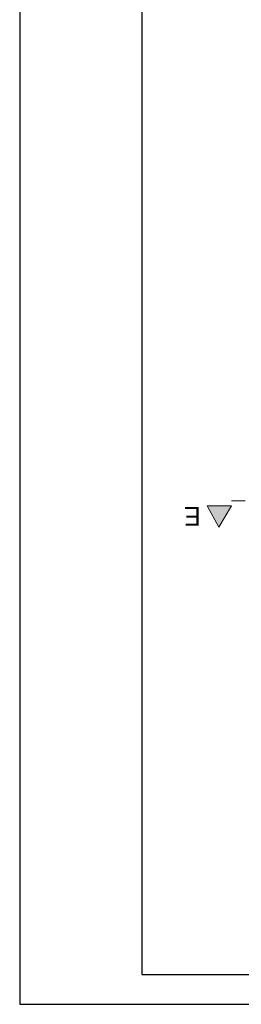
# Model space of a CAD drawing. Extents: x -528673 to -426178, y 23200 to 131944.
# Tile 8 of 87: x -498800 to -494262, y 23200 to 43352. Entities that reach past the tile are written whole.
import ezdxf

# ---------------------------------------------------------------- set-up
doc = ezdxf.new("R2010")
doc.units = 0
doc.header["$MEASUREMENT"] = 0
doc.linetypes.add('Dashed', pattern=[564.444447, 282.222223, -282.222223])
doc.layers.add('#PODKŁAD', color=252, linetype='Continuous')
doc.layers.add('_TABELA', color=7, linetype='Continuous')
doc.layers.add('INWENT OPISY_Nr_Pióra__21', color=252, linetype='Continuous', lineweight=9)
doc.layers.add('INWENT OPISY_Nr_Pióra__41', color=252, linetype='Continuous', lineweight=15)
doc.styles.add('GENERATED_STYLE_5', font='txt')

# ---------------------------------------------------------------- blocks, each defined once
blk = doc.blocks.new('PARTER')
at = {"layer": 'INWENT OPISY_Nr_Pióra__21', "linetype": 'Continuous', "lineweight": 15}
blk.add_hatch(color=252, dxfattribs=at).paths.add_polyline_path([(-494720, 32968), (-494965, 33405), (-494465, 33405)], flags=0)
at = {"layer": 'INWENT OPISY_Nr_Pióra__41', "color": 252, "linetype": 'Dashed', "lineweight": 15}
blk.add_line((-493620, 33505), (-494720, 33505), dxfattribs=at)
at = {"layer": 'INWENT OPISY_Nr_Pióra__41', "color": 252, "linetype": 'Continuous', "lineweight": 15}
for p, q in [((-494965, 33405), (-494465, 33405)), ((-494965, 33405), (-494720, 32968)), ((-494720, 32968), (-494465, 33405))]:
    blk.add_line(p, q, dxfattribs=at)
at = {"layer": 'INWENT OPISY_Nr_Pióra__21', "color": 252, "linetype": 'Continuous', "lineweight": 15, "insert": (-495265, 32997), "char_height": 380, "attachment_point": 2, "rotation": 180, "style": 'GENERATED_STYLE_5'}
blk.add_mtext('{E}', dxfattribs=at)

msp = doc.modelspace()

# ---------------------------------------------------------------- block references
at = {"layer": '#PODKŁAD'}
msp.add_blockref('PARTER', (0, 0), dxfattribs=at)

# ---------------------------------------------------------------- next in the draw order: linework, layer by layer
at = {"layer": '_TABELA', "color": 7}
msp.add_lwpolyline([(-498800, 52900), (-456800, 52900), (-498800, 52900), (-498800, 23200), (-456800, 23200), (-456800, 52900)], dxfattribs=at)
msp.add_lwpolyline([(-457400, 52290), (-496300, 52290), (-496300, 23810), (-457400, 23810)], close=True, dxfattribs=at)

doc.saveas('drawing.dxf')
